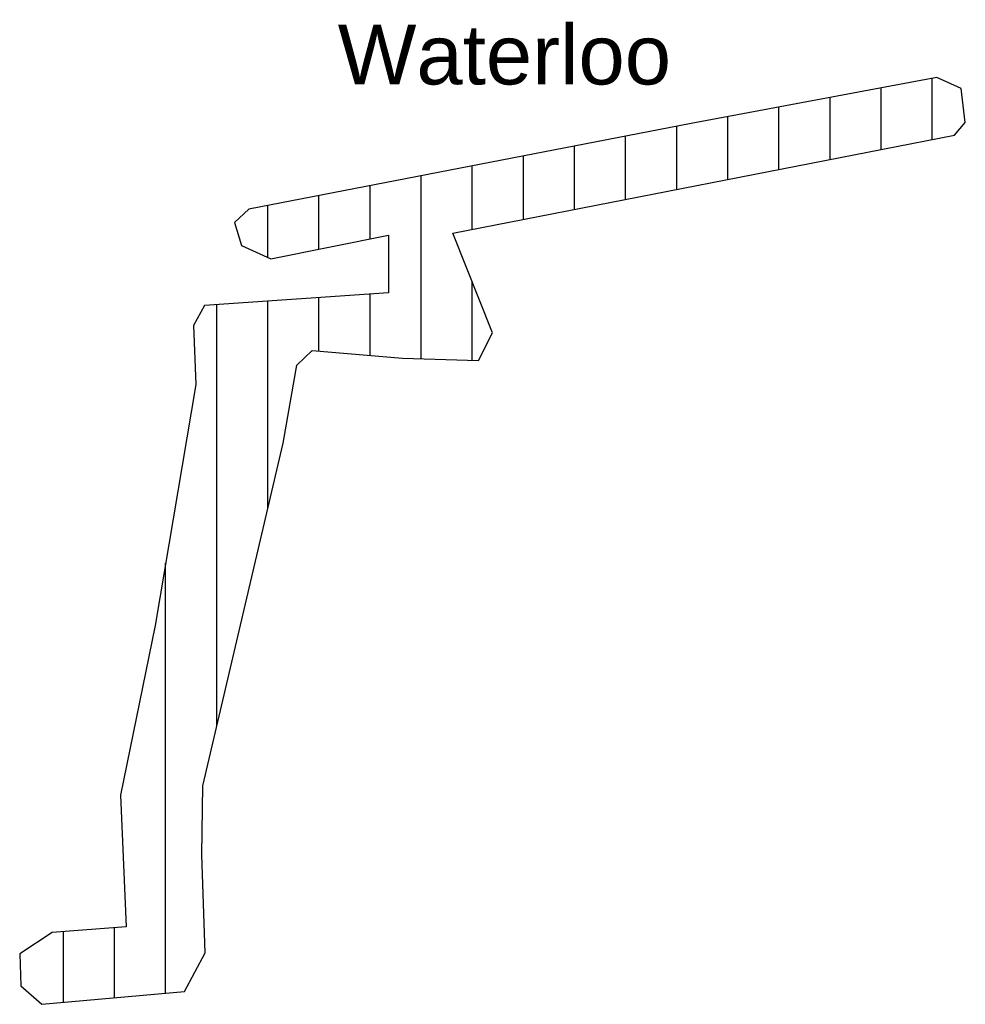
# Model space of a CAD drawing. Header units: metres. Extents: x 153214 to 171403, y 455965 to 463272.
# Tile 1 of 75: x 153214 to 153769, y 458306 to 458884. Entities that reach past the tile are written whole.
import ezdxf

# ---------------------------------------------------------------- set-up
doc = ezdxf.new("R2010")
doc.units = ezdxf.units.M
doc.layers.get('defpoints').update_dxf_attribs({"lineweight": 25})
doc.layers.add('2026', color=10, linetype='Continuous')
doc.layers.add('2026 hatch', color=10, linetype='Continuous')
doc.styles.add('ARIAL', font='arial.ttf')

msp = doc.modelspace()

# ---------------------------------------------------------------- hatches: boundary and pattern name
at = {"layer": '2026 hatch', "transparency": 33554559}
h = msp.add_hatch(dxfattribs=at)
h.set_pattern_fill('ANSI31', color=256, scale=30, angle=225)
h.set_pattern_definition([(270, (0, 0), (30, -4e-15), [])])
h.paths.add_polyline_path([(153227.44, 458306.03), (153311.08, 458313.6), (153323.18, 458336.24), (153321.31, 458393.78), (153321.79, 458434.2), (153369.01, 458635.38), (153377.05, 458681.11), (153386.13, 458689.86), (153438.98, 458685.17), (153483.71, 458683.92), (153491.84, 458700.17), (153468.56, 458758.62), (153763.16, 458816.15), (153769.42, 458823.54), (153766.91, 458843.58), (153752.78, 458850.02), (153608.53, 458823.09), (153348.81, 458772.68), (153340.48, 458764.82), (153344.65, 458751.41), (153361.77, 458743.54), (153430.76, 458757.42), (153430.76, 458723.66), (153322.88, 458716.26), (153316.32, 458704.46), (153317.71, 458669.77), (153293.83, 458528.32), (153273.63, 458428.84), (153276.91, 458351.42), (153233.43, 458348.21), (153214.36, 458335.71), (153214.96, 458316.96)])

# ---------------------------------------------------------------- linework, layer by layer
at = {"layer": '2026', "flags": 128}
msp.add_lwpolyline([(153227.44, 458306.03), (153311.08, 458313.6), (153323.18, 458336.24), (153321.31, 458393.78), (153321.79, 458434.2), (153369.01, 458635.38), (153377.05, 458681.11), (153386.13, 458689.86), (153438.98, 458685.17), (153483.71, 458683.92), (153491.84, 458700.17), (153468.56, 458758.62), (153763.16, 458816.15), (153769.42, 458823.54), (153766.91, 458843.58), (153752.78, 458850.02), (153608.53, 458823.09), (153348.81, 458772.68), (153340.48, 458764.82), (153344.65, 458751.41), (153361.77, 458743.54), (153430.76, 458757.42), (153430.76, 458723.66), (153322.88, 458716.26), (153316.32, 458704.46), (153317.71, 458669.77), (153293.83, 458528.32), (153273.63, 458428.84), (153276.91, 458351.42), (153233.43, 458348.21), (153214.36, 458335.71), (153214.96, 458316.96)], close=True, dxfattribs=at)

# ---------------------------------------------------------------- texts
at = {"layer": 'defpoints', "color": 5, "style": 'ARIAL'}
msp.add_text('Waterloo', height=35, dxfattribs=at).set_placement((153401.08, 458845.92))

doc.saveas('drawing.dxf')
